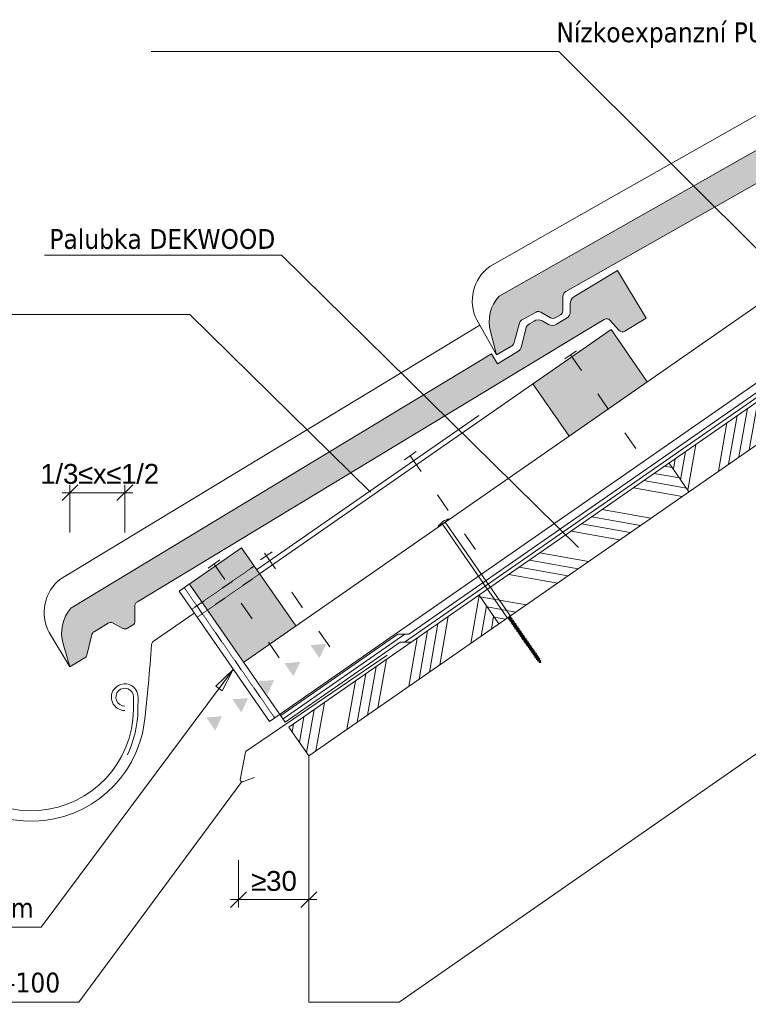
# Model space of a CAD drawing. Header units: millimetres. Extents: x -105824 to -100731, y 43743 to 47488.
# Tile 3 of 25: x -105026 to -104566, y 44360 to 44981. Entities that reach past the tile are written whole.
import ezdxf

# ---------------------------------------------------------------- set-up
doc = ezdxf.new("R2010")
doc.units = ezdxf.units.MM
doc.header["$MEASUREMENT"] = 0
doc.linetypes.add('ASFALT', pattern=[30, 12, -18])
doc.linetypes.add('ČÁRKOVANÁ', pattern=[0.75, 0.5, -0.25])
doc.styles.add('GENEROVANÝ_STYL_1', font='tahoma.ttf')
doc.styles.add('GENEROVANÝ_STYL_3', font='txt')
doc.linetypes.add('PE', pattern='A,0,[2,Detail č.2 DETAIL ŘÍMSY1.Shx,S=0.1501,R=0,X=0,Y=0],-0.1501,0', length=0.1501)
pattern_1 = [(80, (-217491.466, 148959.132), (-33.237262, 5.860626), []), (80, (-217484.95, 148963.694), (-33.237262, 5.860626), []), (80, (-217478.433, 148968.257), (-33.237262, 5.860626), []), (80, (-217471.917, 148972.82), (-33.237262, 5.860626), [])]

msp = doc.modelspace()

# ---------------------------------------------------------------- hatches: boundary and pattern name
at = {"linetype": 'Continuous', "lineweight": 20, "true_color": 0xff6600}
for points in [[(-104723.28, 44806.7, 0.255685), (-104728.77, 44784.34), (-104724.89, 44769.73), (-104715.42, 44775.1, 0.198911), (-104714, 44776.93), (-104710.47, 44789.69, -0.197952), (-104709.05, 44791.51), (-104699.96, 44796.66, -0.267722), (-104696.92, 44796.64), (-104690.89, 44793.1, 0.270431), (-104687.86, 44793.06), (-104684.6, 44794.91, 0.267947), (-104683.06, 44797.52), (-104682.99, 44806.57, -0.268535), (-104681.2, 44809.63), (-104381.89, 44979.41, -0.364957), (-104378.06, 44978.72), (-104372.79, 44972.34, 0.36397), (-104368.96, 44971.63), (-104355.33, 44979.36), (-104372.68, 45009.95), (-104400.52, 44994.16, 0.267947), (-104403.08, 44989.8), (-104403.11, 44985.13, -0.267952), (-104405.68, 44980.76), (-104411.97, 44977.19, -0.267826), (-104417.03, 44977.23), (-104421.06, 44979.6, 0.267949), (-104426.12, 44979.64), (-104429.1, 44977.95, 0.198913), (-104431.48, 44974.89), (-104434.55, 44963.76, -0.198912), (-104436.93, 44960.71), (-104450, 44953.3), (-104453.61, 44959.67)], [(-104993.43, 44609.89, 0.255685), (-104998.3, 44587.38), (-104994.01, 44572.89), (-104984.7, 44578.52, 0.198911), (-104983.32, 44580.39), (-104980.16, 44593.24, -0.197952), (-104978.79, 44595.1), (-104969.84, 44600.51, -0.267722), (-104966.81, 44600.57), (-104960.68, 44597.19, 0.270431), (-104957.65, 44597.24), (-104954.44, 44599.18, 0.267947), (-104952.98, 44601.84), (-104953.16, 44610.88, -0.268535), (-104951.45, 44613.99), (-104657, 44792.07, -0.364957), (-104653.15, 44791.47), (-104647.71, 44785.25, 0.36397), (-104643.86, 44784.65), (-104630.45, 44792.75), (-104648.65, 44822.84), (-104676.03, 44806.28, 0.267947), (-104678.47, 44801.85), (-104678.38, 44797.18, -0.267952), (-104680.82, 44792.75), (-104687.01, 44789.01, -0.267826), (-104692.07, 44788.9), (-104696.16, 44791.16, 0.267949), (-104701.22, 44791.05), (-104704.15, 44789.28, 0.198913), (-104706.44, 44786.16), (-104709.2, 44774.95, -0.198912), (-104711.5, 44771.83), (-104724.36, 44764.06), (-104728.14, 44770.32)], [(-104701.9, 44751.37), (-104679.08, 44718.52), (-104629.8, 44752.75), (-104652.63, 44785.6)], [(-104885.77, 44647.96), (-104902.19, 44636.55), (-104894.22, 44625.08), (-104877.8, 44636.49)], [(-104918.62, 44625.14), (-104910.65, 44613.66), (-104894.22, 44625.08), (-104902.19, 44636.55)], [(-104894.22, 44625.08), (-104890.78, 44620.12), (-104874.36, 44631.54), (-104877.8, 44636.49)], [(-104884.38, 44575.86), (-104851.53, 44598.69), (-104874.36, 44631.54), (-104907.21, 44608.71)], [(-104910.65, 44613.66), (-104907.21, 44608.71), (-104890.78, 44620.12), (-104894.22, 44625.08)], [(-104832.32, 44587.45), (-104842.29, 44586.62), (-104836.58, 44578.41)], [(-104848.75, 44576.04), (-104858.71, 44575.2), (-104853, 44566.99)], [(-104865.17, 44564.62), (-104875.13, 44563.79), (-104869.43, 44555.58)], [(-104881.59, 44553.21), (-104891.56, 44552.37), (-104885.85, 44544.16)], [(-104898.01, 44541.79), (-104907.98, 44540.96), (-104902.27, 44532.75)]]:
    msp.add_hatch(color=30, dxfattribs=at).paths.add_polyline_path(points)
h = msp.add_hatch(dxfattribs=at)
h.set_pattern_fill('ANSI34_0001', color=30, style=0, pattern_type=2)
h.set_pattern_definition(pattern_1)
h.paths.add_polyline_path([(-104616.02, 44701.44), (-104603.47, 44683.38), (-104483.57, 44766.69), (-104496.13, 44784.75)])
h = msp.add_hatch(dxfattribs=at)
h.set_pattern_fill('ANSI34_0001', color=30, style=0, pattern_type=2)
h.set_pattern_definition([(170, (-217491.466, 148959.132), (5.860626, 33.237262), []), (170, (-217496.028, 148965.648), (5.860626, 33.237262), []), (170, (-217500.59, 148972.164), (5.860626, 33.237262), []), (170, (-217505.154, 148978.68), (5.860626, 33.237262), [])])
h.paths.add_polyline_path([(-104735.92, 44618.13), (-104723.37, 44600.07), (-104603.47, 44683.38), (-104616.02, 44701.44)])
h = msp.add_hatch(dxfattribs=at)
h.set_pattern_fill('ANSI34_0001', color=30, style=0, pattern_type=2)
h.set_pattern_definition(pattern_1)
h.paths.add_polyline_path([(-104843.26, 44516.76), (-104723.37, 44600.07), (-104735.92, 44618.13), (-104855.82, 44534.82)])

# ---------------------------------------------------------------- linework, layer by layer
at = {"color": 48, "linetype": 'Continuous', "lineweight": 20, "true_color": 0x5a400a}
for p, q in [((-104884.38, 44575.86), (-104037.89, 45164.04)), ((-104868.13, 44538.45), (-104015.07, 45131.19)), ((-104780.2, 44593.46), (-104012.22, 45127.08)), ((-104855.86, 44534.8), (-104009.37, 45122.97)), ((-104843.26, 44516.76), (-103996.78, 45104.93)), ((-104460.59, 44977.81), (-104657.39, 44866.17)), ((-104657.39, 44866.17), (-104729.1, 44825.49)), ((-104724.89, 44769.73), (-104737.37, 44791.73)), ((-104999.78, 44628.51), (-104735.46, 44788.36)), ((-104874.36, 44631.54), (-104652.63, 44785.6)), ((-104629.8, 44752.75), (-104652.63, 44785.6)), ((-104679.08, 44718.52), (-104701.9, 44751.37)), ((-104616.02, 44701.44), (-104603.47, 44683.38)), ((-104925.19, 44620.57), (-104885.77, 44647.96)), ((-104851.53, 44598.69), (-104885.77, 44647.96)), ((-104858.13, 44538.09), (-104918.62, 44625.14)), ((-104868.13, 44538.45), (-104925.19, 44620.57)), ((-104735.92, 44618.13), (-104723.37, 44600.07)), ((-104994.01, 44572.89), (-105007.1, 44594.53)), ((-104860.99, 44542.19), (-104787.21, 44593.46)), ((-104787.21, 44593.46), (-104780.2, 44593.46)), ((-104858.13, 44538.09), (-104785.64, 44588.46)), ((-104785.64, 44588.46), (-104778.63, 44588.46)), ((-104786.4, 44361.44), (-104531.26, 44538.71)), ((-104855.82, 44534.82), (-104843.26, 44516.76)), ((-104843.26, 44516.76), (-104843.26, 44361.44))]:
    msp.add_line(p, q, dxfattribs=at)
at = {"color": 7, "linetype": 'PE', "lineweight": 13}
for p, q in [((-104783.01, 44588.46), (-104010.79, 45125.03)), ((-104859.56, 44540.14), (-104782.83, 44593.46))]:
    msp.add_line(p, q, dxfattribs=at)
at = {"color": 7, "linetype": 'ASFALT', "lineweight": 20}
for p, q in [((-104681.82, 44767.15), (-104674.43, 44772.28)), ((-104678.12, 44769.72), (-104632.47, 44704.02)), ((-104783.03, 44703.52), (-104775.64, 44708.66)), ((-104779.33, 44706.09), (-104733.68, 44640.39)), ((-104873.83, 44640.42), (-104866.44, 44645.56)), ((-104871.23, 44644.63), (-104825.58, 44578.93)), ((-104906.75, 44635.21), (-104899.35, 44640.35)), ((-104903.05, 44637.78), (-104857.4, 44572.08))]:
    msp.add_line(p, q, dxfattribs=at)
at = {"color": 154, "linetype": 'Continuous', "lineweight": 13}
for p, q in [((-104989.01, 44687.74), (-104999.01, 44677.74)), ((-104994.01, 44657.74), (-104994.01, 44687.74)), ((-104964.43, 44677.74), (-104954.43, 44687.74)), ((-104959.43, 44657.74), (-104959.43, 44687.74)), ((-104999.01, 44682.74), (-104954.43, 44682.74)), ((-104901.92, 44560.76), (-104890.94, 44571.28)), ((-104890.94, 44571.28), (-104899.91, 44559.26)), ((-104890.94, 44571.28), (-104897.91, 44557.77)), ((-104901.92, 44560.76), (-104897.91, 44557.77)), ((-104887.63, 44451.07), (-104887.63, 44421.07)), ((-104843.26, 44451.07), (-104843.26, 44421.07)), ((-104882.63, 44431.07), (-104892.63, 44421.07)), ((-104848.26, 44421.07), (-104838.26, 44431.07)), ((-104892.63, 44426.07), (-104838.26, 44426.07))]:
    msp.add_line(p, q, dxfattribs=at)
at = {"color": 7, "linetype": 'Continuous', "lineweight": 20}
for p, q in [((-104760.77, 44662.51), (-104761.71, 44661.86)), ((-104761.71, 44661.86), (-104761.36, 44661.35)), ((-104755, 44665.76), (-104761.36, 44661.35)), ((-104758.99, 44662.99), (-104717.88, 44603.71)), ((-104757.21, 44664.23), (-104716.1, 44604.95)), ((-104755.35, 44666.27), (-104756.29, 44665.62)), ((-104755.35, 44666.27), (-104755, 44665.76)), ((-104716.25, 44604.83), (-104717.73, 44603.81)), ((-104717.19, 44603.73), (-104716.41, 44604.27)), ((-104715.68, 44604.35), (-104717.1, 44602.59)), ((-104716.16, 44604.22), (-104716.92, 44603.15)), ((-104716.25, 44604.36), (-104716.1, 44604.95)), ((-104716.16, 44604.22), (-104716.25, 44604.36)), ((-104716.16, 44604.22), (-104715.68, 44604.35)), ((-104715.86, 44603.8), (-104715.68, 44604.35)), ((-104717.27, 44603.65), (-104717.88, 44603.71)), ((-104716.92, 44603.15), (-104717.27, 44603.65)), ((-104717.1, 44602.59), (-104716.92, 44603.15)), ((-104717.1, 44602.59), (-104716.63, 44602.72)), ((-104716.63, 44602.72), (-104715.86, 44603.8)), ((-104716.63, 44602.72), (-104716.2, 44602.1)), ((-104714.96, 44603.31), (-104716.38, 44601.55)), ((-104716.38, 44601.55), (-104716.2, 44602.1)), ((-104715.43, 44603.18), (-104716.2, 44602.1)), ((-104715.9, 44601.68), (-104715.14, 44602.75)), ((-104715.9, 44601.68), (-104715.47, 44601.06)), ((-104715.86, 44603.8), (-104715.43, 44603.18)), ((-104714.23, 44602.26), (-104715.65, 44600.5)), ((-104715.65, 44600.5), (-104715.47, 44601.06)), ((-104715.65, 44600.5), (-104715.18, 44600.63)), ((-104714.71, 44602.13), (-104715.47, 44601.06)), ((-104715.43, 44603.18), (-104714.96, 44603.31)), ((-104715.18, 44600.63), (-104714.41, 44601.7)), ((-104715.18, 44600.63), (-104714.75, 44600.01)), ((-104715.14, 44602.75), (-104714.96, 44603.31)), ((-104715.14, 44602.75), (-104714.71, 44602.13)), ((-104713.51, 44601.21), (-104714.93, 44599.46)), ((-104714.93, 44599.46), (-104714.75, 44600.01)), ((-104714.93, 44599.46), (-104714.45, 44599.59)), ((-104713.98, 44601.08), (-104714.75, 44600.01)), ((-104714.71, 44602.13), (-104714.23, 44602.26)), ((-104714.45, 44599.59), (-104713.69, 44600.66)), ((-104714.45, 44599.59), (-104714.02, 44598.97)), ((-104714.41, 44601.7), (-104714.23, 44602.26)), ((-104714.41, 44601.7), (-104713.98, 44601.08)), ((-104712.78, 44600.17), (-104714.2, 44598.41)), ((-104714.2, 44598.41), (-104714.02, 44598.97)), ((-104714.2, 44598.41), (-104713.73, 44598.54)), ((-104713.26, 44600.04), (-104714.02, 44598.97)), ((-104713.98, 44601.08), (-104713.51, 44601.21)), ((-104713.73, 44598.54), (-104712.96, 44599.61)), ((-104713.73, 44598.54), (-104713.3, 44597.92)), ((-104713.69, 44600.66), (-104713.51, 44601.21)), ((-104713.69, 44600.66), (-104713.26, 44600.04)), ((-104712.06, 44599.12), (-104713.48, 44597.36)), ((-104712.53, 44598.99), (-104713.3, 44597.92)), ((-104713.26, 44600.04), (-104712.78, 44600.17)), ((-104713, 44597.49), (-104712.24, 44598.57)), ((-104712.96, 44599.61), (-104712.78, 44600.17)), ((-104712.96, 44599.61), (-104712.53, 44598.99)), ((-104711.33, 44598.08), (-104712.75, 44596.32)), ((-104712.53, 44598.99), (-104712.06, 44599.12)), ((-104712.24, 44598.57), (-104712.06, 44599.12)), ((-104712.24, 44598.57), (-104711.81, 44597.95)), ((-104711.81, 44597.95), (-104711.33, 44598.08)), ((-104711.51, 44597.52), (-104711.33, 44598.08)), ((-104713.48, 44597.36), (-104713.3, 44597.92)), ((-104713.48, 44597.36), (-104713, 44597.49)), ((-104713, 44597.49), (-104712.57, 44596.87)), ((-104712.75, 44596.32), (-104712.57, 44596.87)), ((-104712.75, 44596.32), (-104712.28, 44596.45)), ((-104711.81, 44597.95), (-104712.57, 44596.87)), ((-104712.28, 44596.45), (-104711.51, 44597.52)), ((-104712.28, 44596.45), (-104711.85, 44595.83)), ((-104710.61, 44597.03), (-104712.03, 44595.27)), ((-104712.03, 44595.27), (-104711.85, 44595.83)), ((-104712.03, 44595.27), (-104711.55, 44595.4)), ((-104711.08, 44596.9), (-104711.85, 44595.83)), ((-104711.55, 44595.4), (-104710.79, 44596.47)), ((-104711.55, 44595.4), (-104711.12, 44594.78)), ((-104711.51, 44597.52), (-104711.08, 44596.9)), ((-104709.88, 44595.98), (-104711.3, 44594.23)), ((-104711.3, 44594.23), (-104711.12, 44594.78)), ((-104711.3, 44594.23), (-104710.83, 44594.36)), ((-104710.36, 44595.85), (-104711.12, 44594.78)), ((-104711.08, 44596.9), (-104710.61, 44597.03)), ((-104710.83, 44594.36), (-104710.06, 44595.43)), ((-104710.83, 44594.36), (-104710.4, 44593.74)), ((-104710.79, 44596.47), (-104710.61, 44597.03)), ((-104710.79, 44596.47), (-104710.36, 44595.85)), ((-104709.16, 44594.94), (-104710.58, 44593.18)), ((-104710.58, 44593.18), (-104710.4, 44593.74)), ((-104710.58, 44593.18), (-104710.1, 44593.31)), ((-104709.63, 44594.81), (-104710.4, 44593.74)), ((-104710.36, 44595.85), (-104709.88, 44595.98)), ((-104710.1, 44593.31), (-104709.34, 44594.38)), ((-104710.1, 44593.31), (-104709.67, 44592.69)), ((-104710.06, 44595.43), (-104709.88, 44595.98)), ((-104710.06, 44595.43), (-104709.63, 44594.81)), ((-104708.43, 44593.89), (-104709.85, 44592.13)), ((-104709.85, 44592.13), (-104709.67, 44592.69)), ((-104709.85, 44592.13), (-104709.38, 44592.26)), ((-104708.91, 44593.76), (-104709.67, 44592.69)), ((-104709.63, 44594.81), (-104709.16, 44594.94)), ((-104709.38, 44592.26), (-104708.61, 44593.34)), ((-104709.38, 44592.26), (-104708.94, 44591.64)), ((-104709.34, 44594.38), (-104709.16, 44594.94)), ((-104709.34, 44594.38), (-104708.91, 44593.76)), ((-104707.71, 44592.85), (-104709.12, 44591.09)), ((-104708.18, 44592.72), (-104708.94, 44591.64)), ((-104708.91, 44593.76), (-104708.43, 44593.89)), ((-104708.65, 44591.22), (-104707.89, 44592.29)), ((-104708.61, 44593.34), (-104708.43, 44593.89)), ((-104708.61, 44593.34), (-104708.18, 44592.72)), ((-104706.98, 44591.8), (-104708.4, 44590.04)), ((-104708.18, 44592.72), (-104707.71, 44592.85)), ((-104707.89, 44592.29), (-104707.71, 44592.85)), ((-104707.89, 44592.29), (-104707.45, 44591.67)), ((-104707.45, 44591.67), (-104706.98, 44591.8)), ((-104707.16, 44591.24), (-104706.98, 44591.8)), ((-104709.12, 44591.09), (-104708.94, 44591.64)), ((-104709.12, 44591.09), (-104708.65, 44591.22)), ((-104708.65, 44591.22), (-104708.22, 44590.6)), ((-104708.4, 44590.04), (-104708.22, 44590.6)), ((-104708.4, 44590.04), (-104707.92, 44590.17)), ((-104707.45, 44591.67), (-104708.22, 44590.6)), ((-104707.92, 44590.17), (-104707.16, 44591.24)), ((-104707.92, 44590.17), (-104707.49, 44589.55)), ((-104706.25, 44590.75), (-104707.67, 44589)), ((-104707.67, 44589), (-104707.49, 44589.55)), ((-104707.67, 44589), (-104707.2, 44589.13)), ((-104706.73, 44590.62), (-104707.49, 44589.55)), ((-104707.2, 44589.13), (-104706.43, 44590.2)), ((-104707.2, 44589.13), (-104706.77, 44588.51)), ((-104707.16, 44591.24), (-104706.73, 44590.62)), ((-104705.53, 44589.71), (-104706.95, 44587.95)), ((-104706.95, 44587.95), (-104706.77, 44588.51)), ((-104706.95, 44587.95), (-104706.47, 44588.08)), ((-104706, 44589.58), (-104706.77, 44588.51)), ((-104706.73, 44590.62), (-104706.25, 44590.75)), ((-104706.47, 44588.08), (-104705.71, 44589.15)), ((-104706.47, 44588.08), (-104706.04, 44587.46)), ((-104706.43, 44590.2), (-104706.25, 44590.75)), ((-104706.43, 44590.2), (-104706, 44589.58)), ((-104704.8, 44588.66), (-104706.22, 44586.9)), ((-104706.22, 44586.9), (-104706.04, 44587.46)), ((-104706.22, 44586.9), (-104705.75, 44587.03)), ((-104705.28, 44588.53), (-104706.04, 44587.46)), ((-104706, 44589.58), (-104705.53, 44589.71)), ((-104705.75, 44587.03), (-104704.98, 44588.11)), ((-104705.75, 44587.03), (-104705.32, 44586.41)), ((-104705.71, 44589.15), (-104705.53, 44589.71)), ((-104705.71, 44589.15), (-104705.28, 44588.53)), ((-104704.08, 44587.62), (-104705.5, 44585.86)), ((-104705.5, 44585.86), (-104705.32, 44586.41)), ((-104705.5, 44585.86), (-104705.02, 44585.99)), ((-104704.55, 44587.49), (-104705.32, 44586.41)), ((-104705.28, 44588.53), (-104704.8, 44588.66)), ((-104705.02, 44585.99), (-104704.26, 44587.06)), ((-104705.02, 44585.99), (-104704.59, 44585.37)), ((-104704.98, 44588.11), (-104704.8, 44588.66)), ((-104704.98, 44588.11), (-104704.55, 44587.49)), ((-104703.35, 44586.57), (-104704.77, 44584.81)), ((-104703.83, 44586.44), (-104704.59, 44585.37)), ((-104704.55, 44587.49), (-104704.08, 44587.62)), ((-104704.3, 44584.94), (-104703.53, 44586.01)), ((-104704.26, 44587.06), (-104704.08, 44587.62)), ((-104704.26, 44587.06), (-104703.83, 44586.44)), ((-104703.83, 44586.44), (-104703.35, 44586.57)), ((-104703.53, 44586.01), (-104703.35, 44586.57)), ((-104703.53, 44586.01), (-104703.1, 44585.39)), ((-104704.77, 44584.81), (-104704.59, 44585.37)), ((-104704.77, 44584.81), (-104704.3, 44584.94)), ((-104704.3, 44584.94), (-104703.87, 44584.32)), ((-104702.63, 44585.52), (-104704.05, 44583.77)), ((-104704.05, 44583.77), (-104703.87, 44584.32)), ((-104704.05, 44583.77), (-104703.57, 44583.9)), ((-104703.1, 44585.39), (-104703.87, 44584.32)), ((-104703.57, 44583.9), (-104702.81, 44584.97)), ((-104703.57, 44583.9), (-104703.14, 44583.28)), ((-104701.9, 44584.48), (-104703.32, 44582.72)), ((-104703.32, 44582.72), (-104703.14, 44583.28)), ((-104703.32, 44582.72), (-104702.85, 44582.85)), ((-104702.38, 44584.35), (-104703.14, 44583.28)), ((-104703.1, 44585.39), (-104702.63, 44585.52)), ((-104702.85, 44582.85), (-104702.08, 44583.92)), ((-104702.85, 44582.85), (-104702.42, 44582.23)), ((-104702.81, 44584.97), (-104702.63, 44585.52)), ((-104702.81, 44584.97), (-104702.38, 44584.35)), ((-104701.18, 44583.43), (-104702.6, 44581.67)), ((-104702.6, 44581.67), (-104702.42, 44582.23)), ((-104702.6, 44581.67), (-104702.12, 44581.81)), ((-104701.65, 44583.3), (-104702.42, 44582.23)), ((-104702.38, 44584.35), (-104701.9, 44584.48)), ((-104702.12, 44581.81), (-104701.36, 44582.88)), ((-104702.12, 44581.81), (-104701.69, 44581.18)), ((-104702.08, 44583.92), (-104701.9, 44584.48)), ((-104702.08, 44583.92), (-104701.65, 44583.3)), ((-104700.45, 44582.39), (-104701.87, 44580.63)), ((-104701.87, 44580.63), (-104701.69, 44581.18)), ((-104701.87, 44580.63), (-104701.4, 44580.76)), ((-104700.93, 44582.26), (-104701.69, 44581.18)), ((-104701.65, 44583.3), (-104701.18, 44583.43)), ((-104701.4, 44580.76), (-104700.63, 44581.83)), ((-104701.4, 44580.76), (-104700.96, 44580.14)), ((-104701.36, 44582.88), (-104701.18, 44583.43)), ((-104701.36, 44582.88), (-104700.93, 44582.26)), ((-104699.73, 44581.34), (-104701.14, 44579.58)), ((-104701.14, 44579.58), (-104700.96, 44580.14)), ((-104701.14, 44579.58), (-104700.67, 44579.71)), ((-104700.2, 44581.21), (-104700.96, 44580.14)), ((-104700.93, 44582.26), (-104700.45, 44582.39)), ((-104700.67, 44579.71), (-104699.91, 44580.78)), ((-104700.67, 44579.71), (-104700.24, 44579.09)), ((-104700.63, 44581.83), (-104700.45, 44582.39)), ((-104700.63, 44581.83), (-104700.2, 44581.21)), ((-104699, 44580.29), (-104700.42, 44578.54)), ((-104699.47, 44580.16), (-104700.24, 44579.09)), ((-104700.2, 44581.21), (-104699.73, 44581.34)), ((-104699.93, 44578.65), (-104699.17, 44579.72)), ((-104699.91, 44580.78), (-104699.73, 44581.34)), ((-104699.91, 44580.78), (-104699.47, 44580.16)), ((-104699.47, 44580.16), (-104699, 44580.29)), ((-104699.18, 44579.74), (-104699, 44580.29)), ((-104699.18, 44579.74), (-104698.75, 44579.12)), ((-104700.42, 44578.54), (-104700.24, 44579.09)), ((-104700.42, 44578.54), (-104699.94, 44578.67)), ((-104699.94, 44578.67), (-104699.51, 44578.05)), ((-104698.27, 44579.25), (-104699.69, 44577.49)), ((-104699.69, 44577.49), (-104699.51, 44578.05)), ((-104699.69, 44577.49), (-104699.22, 44577.62)), ((-104698.75, 44579.12), (-104699.51, 44578.05)), ((-104699.22, 44577.62), (-104698.45, 44578.69)), ((-104698.75, 44577.06), (-104699.22, 44577.62)), ((-104697.61, 44578.12), (-104698.87, 44576.58)), ((-104698.87, 44576.58), (-104698.75, 44577.06)), ((-104698.87, 44576.58), (-104698.39, 44576.71)), ((-104698.75, 44579.12), (-104698.27, 44579.25)), ((-104698.02, 44578.07), (-104698.75, 44577.06)), ((-104698.45, 44578.69), (-104698.27, 44579.25)), ((-104698.45, 44578.69), (-104698.02, 44578.07)), ((-104698.39, 44576.71), (-104697.79, 44577.57)), ((-104697.88, 44576.21), (-104698.39, 44576.71)), ((-104698.02, 44578.07), (-104697.61, 44578.12)), ((-104697.04, 44576.85), (-104698, 44575.74)), ((-104698, 44575.74), (-104697.88, 44576.21)), ((-104698, 44575.74), (-104697.53, 44575.87)), ((-104697.45, 44576.81), (-104697.88, 44576.21)), ((-104697.79, 44577.57), (-104697.61, 44578.12)), ((-104697.45, 44576.81), (-104697.79, 44577.57)), ((-104697.53, 44575.87), (-104697.22, 44576.29)), ((-104697.3, 44575.64), (-104697.53, 44575.87)), ((-104697.45, 44576.81), (-104697.04, 44576.85)), ((-104697.22, 44576.29), (-104697.04, 44576.85)), ((-104697.02, 44575.83), (-104697.22, 44576.29))]:
    msp.add_line(p, q, dxfattribs=at)
at = {"color": 48, "linetype": 'ČÁRKOVANÁ', "lineweight": 20, "true_color": 0x5a400a}
for p, q in [((-104917.22, 44609.1), (-104877.8, 44636.49)), ((-104913.78, 44604.15), (-104874.36, 44631.54))]:
    msp.add_line(p, q, dxfattribs=at)
at = {"color": 48, "linetype": 'Continuous', "lineweight": 20, "true_color": 0x5a400a}
for points in [[(-104384.53, 44977.92), (-104681.2, 44809.63, 0.268535), (-104682.99, 44806.57), (-104683.06, 44797.52, -0.267947), (-104684.6, 44794.91), (-104687.86, 44793.06, -0.270431), (-104690.89, 44793.1), (-104696.92, 44796.64, 0.267722), (-104699.96, 44796.66), (-104709.05, 44791.51, 0.197952), (-104710.47, 44789.69), (-104714, 44776.93, -0.198911), (-104715.42, 44775.1), (-104724.89, 44769.73), (-104728.77, 44784.34, -0.255685), (-104723.28, 44806.7), (-104453.61, 44959.67)], [(-104659.6, 44790.5), (-104951.45, 44613.99, 0.268535), (-104953.16, 44610.88), (-104952.98, 44601.84, -0.267947), (-104954.44, 44599.18), (-104957.65, 44597.24, -0.270431), (-104960.68, 44597.19), (-104966.81, 44600.57, 0.267722), (-104969.84, 44600.51), (-104978.79, 44595.1, 0.197952), (-104980.16, 44593.24), (-104983.32, 44580.39, -0.198911), (-104984.7, 44578.52), (-104994.01, 44572.89), (-104998.3, 44587.38, -0.255685), (-104993.43, 44609.89), (-104728.14, 44770.32), (-104724.36, 44764.06), (-104711.5, 44771.83, 0.198912), (-104709.2, 44774.95), (-104706.44, 44786.16, -0.198913), (-104704.15, 44789.28), (-104701.22, 44791.05, -0.267949), (-104696.16, 44791.16), (-104692.07, 44788.9, 0.267826), (-104687.01, 44789.01), (-104680.82, 44792.75, 0.267952), (-104678.38, 44797.18), (-104678.47, 44801.85, -0.267947), (-104676.03, 44806.28), (-104648.65, 44822.84), (-104630.45, 44792.75), (-104643.86, 44784.65, -0.36397), (-104647.71, 44785.25), (-104653.15, 44791.47, 0.364957), (-104657, 44792.07), (-104683.87, 44775.82)]]:
    msp.add_lwpolyline(points, format="xyb", dxfattribs=at)
at = {"color": 154, "linetype": 'Continuous', "lineweight": 13, "flags": 128}
for points in [[(-104477.82, 44753.92), (-104685.58, 44961.15), (-104942.84, 44961.15)], [(-104673.25, 44648.16), (-104860.48, 44832.55), (-105010.14, 44832.55)], [(-104804.47, 44683.05), (-104918.32, 44795.17), (-105244.98, 44795.17)], [(-104890.94, 44571.28), (-105012.25, 44408.68), (-105226.91, 44408.68)], [(-104885.42, 44500.87), (-104988.36, 44361.41), (-105293.52, 44361.41)]]:
    msp.add_lwpolyline(points, dxfattribs=at)
at = {"color": 154, "linetype": 'Continuous', "lineweight": 13}
for points in [[(-104736.13, 44731.54), (-104876.21, 44634.21)], [(-104915.63, 44606.82), (-104941.42, 44588.9)], [(-104953.91, 44545.96), (-104953.82, 44553.72)], [(-104951.1, 44545.92), (-104951.01, 44553.68)]]:
    msp.add_lwpolyline(points, dxfattribs=at)
at = {"color": 48, "linetype": 'ČÁRKOVANÁ', "lineweight": 20, "true_color": 0x5a400a}
msp.add_lwpolyline([(-104864.84, 44540.73), (-104921.9, 44622.85)], dxfattribs=at)
at = {"color": 154, "linetype": 'Continuous', "lineweight": 13}
for points in [[(-105089.33, 44534.1, 0.845554), (-104947.09, 44537.33, 0.010853), (-104942.54, 44587.05, -0.191399), (-104941.42, 44588.9)], [(-104877.56, 44503.03), (-104885.22, 44500.42, -0.574835), (-104886.52, 44501.55), (-104883.19, 44519.11, -0.198912), (-104882.77, 44519.75), (-104793.84, 44580.3)], [(-104959.43, 44545.36, -2.435749), (-104951.01, 44553.68)], [(-104959.43, 44548.17, -2.435562), (-104953.82, 44553.72)], [(-104953.91, 44545.96, -0.916331), (-105082.21, 44536.26)], [(-104951.1, 44545.93, -0.107283), (-104957.75, 44517.51)]]:
    msp.add_lwpolyline(points, format="xyb", dxfattribs=at)
at = {"color": 48, "linetype": 'Continuous', "lineweight": 20, "true_color": 0x5a400a}
msp.add_lwpolyline([(-104843.26, 44361.44), (-104786.4, 44361.44)], dxfattribs=at)
for centre, start, end in [((-104713.33, 44803.74), 125.93335, 206.54856), ((-104983.41, 44607.2), 127.53278, 208.14799)]:
    msp.add_arc(centre, 26.87, start, end, dxfattribs=at)
at = {"color": 7, "linetype": 'Continuous', "lineweight": 20}
for centre, radius, start, end in [((-104755.07, 44659.08), 6.65, 100.56819, 148.9163), ((-104697.19, 44575.78), 0.175, 220.06085, 29.42364)]:
    msp.add_arc(centre, radius, start, end, dxfattribs=at)

# ---------------------------------------------------------------- texts
at = {"color": 154, "linetype": 'Continuous', "lineweight": 13, "char_height": 12.5, "attachment_point": 7}
for s, insert, style in [('\\A1;{\\pql;\\fTahoma|b0|i0|c238|p34;Nízkoexpanzní PU pěna DEKFOAM}', (-104687.07, 44963.34), 'GENEROVANÝ_STYL_1'), ('\\A1;{\\pql;\\fTahoma|b0|i0|c238|p34;Palubka DEKWOOD}', (-105006.95, 44836.32), 'GENEROVANÝ_STYL_1'), ('\\A1;{\\pql;\\fArial|b0|i0|c238|p38;1}', (-105012.67, 44688.41), 'GENEROVANÝ_STYL_3'), ('\\A1;{\\pql;\\fArial|b0|i0|c238|p38;/}', (-105003.18, 44688.2), 'GENEROVANÝ_STYL_3'), ('\\A1;{\\pql;\\fArial|b0|i0|c238|p38;3}', (-104998.38, 44688.2), 'GENEROVANÝ_STYL_3'), ('\\A1;{\\pql;\\fArial|b0|i0|c238|p38;≤}', (-104988.9, 44688.41), 'GENEROVANÝ_STYL_3'), ('\\A1;{\\pql;\\fArial|b0|i0|c238|p38;x}', (-104979.53, 44688.41), 'GENEROVANÝ_STYL_3'), ('\\A1;{\\pql;\\fArial|b0|i0|c238|p38;≤}', (-104971.07, 44688.41), 'GENEROVANÝ_STYL_3'), ('\\A1;{\\pql;\\fArial|b0|i0|c238|p38;1}', (-104961.7, 44688.41), 'GENEROVANÝ_STYL_3'), ('\\A1;{\\pql;\\fArial|b0|i0|c238|p38;/}', (-104952.21, 44688.2), 'GENEROVANÝ_STYL_3'), ('\\A1;{\\pql;\\fArial|b0|i0|c238|p38;2}', (-104947.41, 44688.41), 'GENEROVANÝ_STYL_3'), ('\\A1;{\\pql;\\fArial|b0|i0|c238|p38;≥}', (-104879.63, 44431.66), 'GENEROVANÝ_STYL_3'), ('\\A1;{\\pql;\\fArial|b0|i0|c238|p38;30}', (-104870.26, 44431.45), 'GENEROVANÝ_STYL_3'), ('\\A1;{\\pql;\\fTahoma|b0|i0|c238|p34;Ochranný pás proti ptákům}', (-105219.39, 44411.04), 'GENEROVANÝ_STYL_1'), ('\\A1;{\\pql;\\fTahoma|b0|i0|c238|p34;Okapní plech DEKMETAL KPV-138S-100}', (-105290.86, 44363.97), 'GENEROVANÝ_STYL_1')]:
    msp.add_mtext(s, dxfattribs=dict(at, insert=insert, style=style))

doc.saveas('drawing.dxf')
